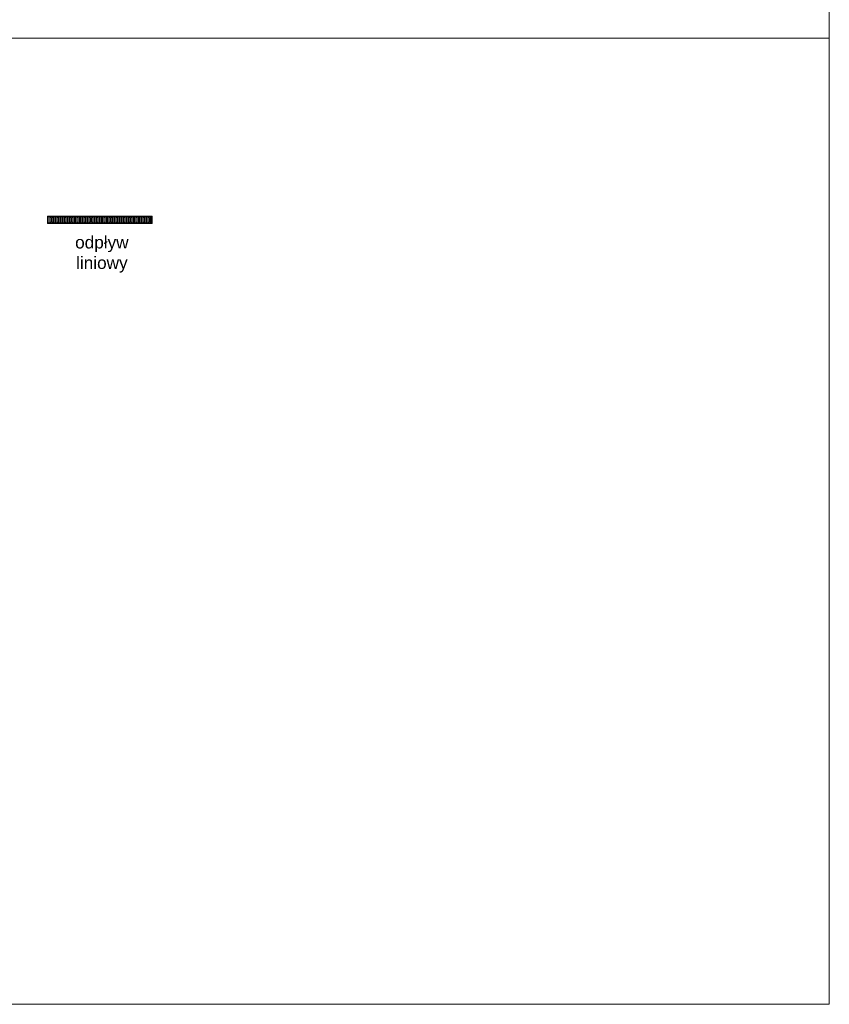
# Model space of a CAD drawing. Header units: millimetres. Extents: x -14047 to 49934, y -21523 to 14989.
# Tile 4 of 201: x -1379 to -720, y -2127 to -1326. Entities that reach past the tile are written whole.
import ezdxf

# ---------------------------------------------------------------- set-up
doc = ezdxf.new("R2010")
doc.units = ezdxf.units.MM
doc.linetypes.add('ACAD_ISO03W100', pattern=[30, 12, -18])
doc.layers.add('1TLO', color=254, linetype='Continuous', lineweight=5)
doc.layers.add('A_OPISY', color=44, linetype='Continuous', lineweight=9)
doc.layers.add('A_NIEWIDOCZNE  POMOCNICZE', color=252, linetype='ACAD_ISO03W100', lineweight=5, plot=False)
doc.layers.add('A_WIDOK 2PLAN', color=7, linetype='Continuous', lineweight=9, true_color=0x666666)
doc.layers.add('AA OPISY', color=40, linetype='Continuous')
doc.styles.get("Standard").update_dxf_attribs({"font": 'arial.ttf'})

# ---------------------------------------------------------------- blocks, each defined once
blk = doc.blocks.new('*U25')
at = {"layer": 'A_WIDOK 2PLAN'}
for points in [[(0, 0), (170, 0), (170, 12), (0, 12)], [(1, 1), (169, 1), (169, 11), (1, 11)]]:
    blk.add_lwpolyline(points, close=True, dxfattribs=at)
at = {"layer": 'A_WIDOK 2PLAN', "lineweight": 5}
for points in [[(4.1, 9.7), (5, 9.7, -0.414214), (5.5, 9.2), (5.5, 2.7, -0.414214), (5, 2.2), (4.1, 2.2, -0.414214), (3.6, 2.7), (3.6, 9.2, -0.414214)], [(8.1, 9.7), (9, 9.7, -0.414214), (9.5, 9.2), (9.5, 2.7, -0.414214), (9, 2.2), (8.1, 2.2, -0.414214), (7.6, 2.7), (7.6, 9.2, -0.414214)], [(12.1, 9.7), (13, 9.7, -0.414214), (13.5, 9.2), (13.5, 2.7, -0.414214), (13, 2.2), (12.1, 2.2, -0.414214), (11.6, 2.7), (11.6, 9.2, -0.414214)], [(16.1, 9.7), (17, 9.7, -0.414214), (17.5, 9.2), (17.5, 2.7, -0.414214), (17, 2.2), (16.1, 2.2, -0.414214), (15.6, 2.7), (15.6, 9.2, -0.414214)], [(20.1, 9.7), (21, 9.7, -0.414214), (21.5, 9.2), (21.5, 2.7, -0.414214), (21, 2.2), (20.1, 2.2, -0.414214), (19.6, 2.7), (19.6, 9.2, -0.414214)], [(24.1, 9.7), (25, 9.7, -0.414214), (25.5, 9.2), (25.5, 2.7, -0.414214), (25, 2.2), (24.1, 2.2, -0.414214), (23.6, 2.7), (23.6, 9.2, -0.414214)], [(28.1, 9.7), (29, 9.7, -0.414214), (29.5, 9.2), (29.5, 2.7, -0.414214), (29, 2.2), (28.1, 2.2, -0.414214), (27.6, 2.7), (27.6, 9.2, -0.414214)], [(32.1, 9.7), (33, 9.7, -0.414214), (33.5, 9.2), (33.5, 2.7, -0.414214), (33, 2.2), (32.1, 2.2, -0.414214), (31.6, 2.7), (31.6, 9.2, -0.414214)], [(36.1, 9.7), (37, 9.7, -0.414214), (37.5, 9.2), (37.5, 2.7, -0.414214), (37, 2.2), (36.1, 2.2, -0.414214), (35.6, 2.7), (35.6, 9.2, -0.414214)], [(40.1, 9.7), (41, 9.7, -0.414214), (41.5, 9.2), (41.5, 2.7, -0.414214), (41, 2.2), (40.1, 2.2, -0.414214), (39.6, 2.7), (39.6, 9.2, -0.414214)], [(44.1, 9.7), (45, 9.7, -0.414214), (45.5, 9.2), (45.5, 2.7, -0.414214), (45, 2.2), (44.1, 2.2, -0.414214), (43.6, 2.7), (43.6, 9.2, -0.414214)], [(48.1, 9.7), (49, 9.7, -0.414214), (49.5, 9.2), (49.5, 2.7, -0.414214), (49, 2.2), (48.1, 2.2, -0.414214), (47.6, 2.7), (47.6, 9.2, -0.414214)], [(52.1, 9.7), (53, 9.7, -0.414214), (53.5, 9.2), (53.5, 2.7, -0.414214), (53, 2.2), (52.1, 2.2, -0.414214), (51.6, 2.7), (51.6, 9.2, -0.414214)], [(56.1, 9.7), (57, 9.7, -0.414214), (57.5, 9.2), (57.5, 2.7, -0.414214), (57, 2.2), (56.1, 2.2, -0.414214), (55.6, 2.7), (55.6, 9.2, -0.414214)], [(60.1, 9.7), (61, 9.7, -0.414214), (61.5, 9.2), (61.5, 2.7, -0.414214), (61, 2.2), (60.1, 2.2, -0.414214), (59.6, 2.7), (59.6, 9.2, -0.414214)], [(64.1, 9.7), (65, 9.7, -0.414214), (65.5, 9.2), (65.5, 2.7, -0.414214), (65, 2.2), (64.1, 2.2, -0.414214), (63.6, 2.7), (63.6, 9.2, -0.414214)], [(68.1, 9.7), (69, 9.7, -0.414214), (69.5, 9.2), (69.5, 2.7, -0.414214), (69, 2.2), (68.1, 2.2, -0.414214), (67.6, 2.7), (67.6, 9.2, -0.414214)], [(72.1, 9.7), (73, 9.7, -0.414214), (73.5, 9.2), (73.5, 2.7, -0.414214), (73, 2.2), (72.1, 2.2, -0.414214), (71.6, 2.7), (71.6, 9.2, -0.414214)], [(76.1, 9.7), (77, 9.7, -0.414214), (77.5, 9.2), (77.5, 2.7, -0.414214), (77, 2.2), (76.1, 2.2, -0.414214), (75.6, 2.7), (75.6, 9.2, -0.414214)], [(80.1, 9.7), (81, 9.7, -0.414214), (81.5, 9.2), (81.5, 2.7, -0.414214), (81, 2.2), (80.1, 2.2, -0.414214), (79.6, 2.7), (79.6, 9.2, -0.414214)], [(84.1, 9.7), (85, 9.7, -0.414214), (85.5, 9.2), (85.5, 2.7, -0.414214), (85, 2.2), (84.1, 2.2, -0.414214), (83.6, 2.7), (83.6, 9.2, -0.414214)], [(88.1, 9.7), (89, 9.7, -0.414214), (89.5, 9.2), (89.5, 2.7, -0.414214), (89, 2.2), (88.1, 2.2, -0.414214), (87.6, 2.7), (87.6, 9.2, -0.414214)], [(92.1, 9.7), (93, 9.7, -0.414214), (93.5, 9.2), (93.5, 2.7, -0.414214), (93, 2.2), (92.1, 2.2, -0.414214), (91.6, 2.7), (91.6, 9.2, -0.414214)], [(96.1, 9.7), (97, 9.7, -0.414214), (97.5, 9.2), (97.5, 2.7, -0.414214), (97, 2.2), (96.1, 2.2, -0.414214), (95.6, 2.7), (95.6, 9.2, -0.414214)], [(100.1, 9.7), (101, 9.7, -0.414214), (101.5, 9.2), (101.5, 2.7, -0.414214), (101, 2.2), (100.1, 2.2, -0.414214), (99.6, 2.7), (99.6, 9.2, -0.414214)], [(104.1, 9.7), (105, 9.7, -0.414214), (105.5, 9.2), (105.5, 2.7, -0.414214), (105, 2.2), (104.1, 2.2, -0.414214), (103.6, 2.7), (103.6, 9.2, -0.414214)], [(108.1, 9.7), (109, 9.7, -0.414214), (109.5, 9.2), (109.5, 2.7, -0.414214), (109, 2.2), (108.1, 2.2, -0.414214), (107.6, 2.7), (107.6, 9.2, -0.414214)], [(112.1, 9.7), (113, 9.7, -0.414214), (113.5, 9.2), (113.5, 2.7, -0.414214), (113, 2.2), (112.1, 2.2, -0.414214), (111.6, 2.7), (111.6, 9.2, -0.414214)], [(116.1, 9.7), (117, 9.7, -0.414214), (117.5, 9.2), (117.5, 2.7, -0.414214), (117, 2.2), (116.1, 2.2, -0.414214), (115.6, 2.7), (115.6, 9.2, -0.414214)], [(120.1, 9.7), (121, 9.7, -0.414214), (121.5, 9.2), (121.5, 2.7, -0.414214), (121, 2.2), (120.1, 2.2, -0.414214), (119.6, 2.7), (119.6, 9.2, -0.414214)], [(124.1, 9.7), (125, 9.7, -0.414214), (125.5, 9.2), (125.5, 2.7, -0.414214), (125, 2.2), (124.1, 2.2, -0.414214), (123.6, 2.7), (123.6, 9.2, -0.414214)], [(128.1, 9.7), (129, 9.7, -0.414214), (129.5, 9.2), (129.5, 2.7, -0.414214), (129, 2.2), (128.1, 2.2, -0.414214), (127.6, 2.7), (127.6, 9.2, -0.414214)], [(132.1, 9.7), (133, 9.7, -0.414214), (133.5, 9.2), (133.5, 2.7, -0.414214), (133, 2.2), (132.1, 2.2, -0.414214), (131.6, 2.7), (131.6, 9.2, -0.414214)], [(136.1, 9.7), (137, 9.7, -0.414214), (137.5, 9.2), (137.5, 2.7, -0.414214), (137, 2.2), (136.1, 2.2, -0.414214), (135.6, 2.7), (135.6, 9.2, -0.414214)], [(140.1, 9.7), (141, 9.7, -0.414214), (141.5, 9.2), (141.5, 2.7, -0.414214), (141, 2.2), (140.1, 2.2, -0.414214), (139.6, 2.7), (139.6, 9.2, -0.414214)], [(144.1, 9.7), (145, 9.7, -0.414214), (145.5, 9.2), (145.5, 2.7, -0.414214), (145, 2.2), (144.1, 2.2, -0.414214), (143.6, 2.7), (143.6, 9.2, -0.414214)], [(148.1, 9.7), (149, 9.7, -0.414214), (149.5, 9.2), (149.5, 2.7, -0.414214), (149, 2.2), (148.1, 2.2, -0.414214), (147.6, 2.7), (147.6, 9.2, -0.414214)], [(152.1, 9.7), (153, 9.7, -0.414214), (153.5, 9.2), (153.5, 2.7, -0.414214), (153, 2.2), (152.1, 2.2, -0.414214), (151.6, 2.7), (151.6, 9.2, -0.414214)], [(156.1, 9.7), (157, 9.7, -0.414214), (157.5, 9.2), (157.5, 2.7, -0.414214), (157, 2.2), (156.1, 2.2, -0.414214), (155.6, 2.7), (155.6, 9.2, -0.414214)], [(160.1, 9.7), (161, 9.7, -0.414214), (161.5, 9.2), (161.5, 2.7, -0.414214), (161, 2.2), (160.1, 2.2, -0.414214), (159.6, 2.7), (159.6, 9.2, -0.414214)], [(164.1, 9.7), (165, 9.7, -0.414214), (165.5, 9.2), (165.5, 2.7, -0.414214), (165, 2.2), (164.1, 2.2, -0.414214), (163.6, 2.7), (163.6, 9.2, -0.414214)], [(168.1, 9.7), (169, 9.7, -0.414214), (169.5, 9.2), (169.5, 2.7, -0.414214), (169, 2.2), (168.1, 2.2, -0.414214), (167.6, 2.7), (167.6, 9.2, -0.414214)]]:
    blk.add_lwpolyline(points, format="xyb", close=True, dxfattribs=at)

msp = doc.modelspace()

# ---------------------------------------------------------------- linework, layer by layer
at = {"layer": 'A_NIEWIDOCZNE  POMOCNICZE', "ltscale": 0.5}
msp.add_lwpolyline([(-1974.367, -2127.073), (-720.253, -2127.073)], dxfattribs=at)
at = {"layer": 'A_OPISY'}
msp.add_lwpolyline([(-720.253, 408.888), (-2720.253, 408.888), (-2720.253, -2127.073), (-720.253, -2127.073)], close=True, dxfattribs=at)
msp.add_lwpolyline([(-2720.253, -1341.274), (-720.253, -1341.274)], dxfattribs=at)

# ---------------------------------------------------------------- block references
at = {"layer": '1TLO', "xscale": -0.5, "yscale": 0.5, "zscale": 0.5, "rotation": 179.9999339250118}
msp.add_blockref('*U25', (-1356.288, -1486.168), dxfattribs=at)

# ---------------------------------------------------------------- texts
at = {"layer": 'AA OPISY', "ltscale": 0.5, "insert": (-1340.225, -1502.389), "char_height": 10, "attachment_point": 1}
msp.add_mtext_dynamic_manual_height_columns('\\pxqc;odpływ liniowy', width=56.09749, gutter_width=12.5, heights=[47.575], dxfattribs=at)

doc.saveas('drawing.dxf')
